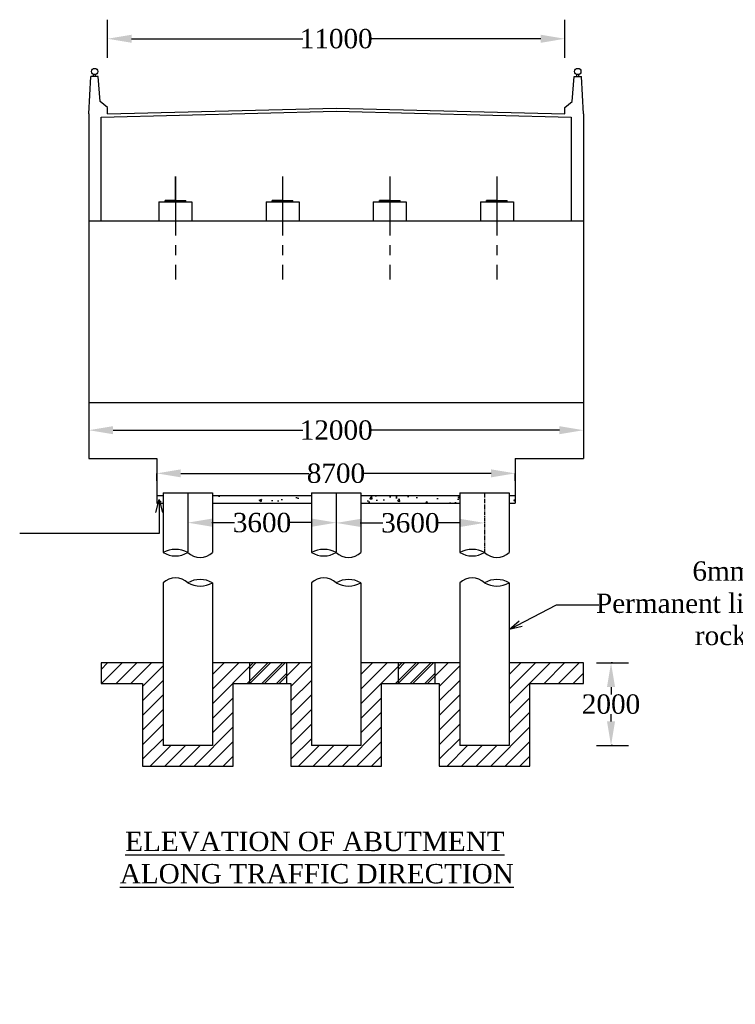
# Model space of a CAD drawing. Header units: millimetres. Extents: x -20950785 to 43207042, y -3207472 to 3168443.
# Tile 7 of 89: x 8004002 to 8031777, y -1151774 to -1113574. Entities that reach past the tile are written whole.
import ezdxf

# ---------------------------------------------------------------- set-up
doc = ezdxf.new("R2010")
doc.units = ezdxf.units.MM
doc.header["$LTSCALE"] = 60
doc.header["$MEASUREMENT"] = 0
doc.linetypes.add('CENTER2', pattern=[28.575, 19.05, -3.175, 3.175, -3.175])
doc.linetypes.add('CENTERX2', pattern=[4, 2.5, -0.5, 0.5, -0.5])
doc.styles.add('style1', font='txt.shx', dxfattribs={"height": 1})
doc.dimstyles.get("Standard").update_dxf_attribs({"dimtxt": 400, "dimasz": 215, "dimexe": 0.18, "dimexo": 0.0625, "dimgap": 0.09, "dimtad": 0, "dimtih": 1, "dimtoh": 1, "dimdec": 0, "dimzin": 4, "dimdsep": 46, "dimtxsty": 'Standard', "dimblk": 'OPEN90', "dimcen": 0, "dimadec": 0, "dimazin": 1, "dimtfac": 1, "dimtdec": 0, "dimtix": 1, "dimtofl": 0, "dimtmove": 0, "dimatfit": 3, "dimldrblk": 'OPEN30', "dimfxl": 1, "dimtolj": 1, "dimtzin": 0, "dimarcsym": 0})

# ---------------------------------------------------------------- blocks, each defined once
blk = doc.blocks.new('*D245')
at = {"color": 0, "linetype": 'Continuous', "lineweight": -2, "transparency": 16777216}
for p, q in [((8027010, -1138532), (8026953, -1138532)), ((8026953, -1139467), (8026953, -1139750)), ((8026953, -1140796), (8026953, -1140513)), ((8027010, -1141731), (8026953, -1141731))]:
    blk.add_line(p, q, dxfattribs=at)
for points in [[(8026797, -1139467), (8027109, -1139467), (8026953, -1138532)], [(8026797, -1140796), (8027109, -1140796), (8026953, -1141731)]]:
    blk.add_solid(points, dxfattribs=at)
at = {"layer": 'Defpoints', "color": 0, "linetype": 'Continuous', "lineweight": -2, "transparency": 16777216}
for p in [(8027010, -1138532), (8026953, -1141731), (8027010, -1141731)]:
    blk.add_point(p, dxfattribs=at)
at = {"color": 0, "linetype": 'Continuous', "transparency": 16777216, "insert": (8026953, -1140132), "char_height": 500, "attachment_point": 5}
blk.add_mtext('\\A1;{\\fTimes New Roman|b0|i0|c0|p18;\\H1.5x;2000}', dxfattribs=at)
blk = doc.blocks.new('*D239')
at = {"color": 0, "linetype": 'Continuous', "lineweight": -2, "transparency": 16777216}
for p, q in [((8007409, -1114314), (8007409, -1114313)), ((8008344, -1114314), (8014986, -1114314)), ((8024228, -1114314), (8017586, -1114314)), ((8025163, -1114314), (8025163, -1114313))]:
    blk.add_line(p, q, dxfattribs=at)
for points in [[(8008344, -1114158), (8008344, -1114470), (8007409, -1114314)], [(8024228, -1114158), (8024228, -1114470), (8025163, -1114314)]]:
    blk.add_solid(points, dxfattribs=at)
at = {"layer": 'Defpoints', "color": 0, "linetype": 'Continuous', "lineweight": -2, "transparency": 16777216}
for p in [(8007409, -1114314), (8025163, -1114314), (8025163, -1114314)]:
    blk.add_point(p, dxfattribs=at)
at = {"color": 0, "linetype": 'Continuous', "transparency": 16777216, "insert": (8016286, -1114314), "char_height": 500, "attachment_point": 5}
blk.add_mtext('\\A1;{\\fTimes New Roman|b0|i0|c0|p18;\\H1.5x;11000}', dxfattribs=at)
blk = doc.blocks.new('*D260')
at = {"color": 0, "linetype": 'Continuous', "lineweight": -2, "transparency": 16777216}
for p, q in [((8006689, -1129500), (8006689, -1129500)), ((8007624, -1129500), (8014986, -1129500)), ((8024948, -1129500), (8017586, -1129500)), ((8025883, -1129500), (8025883, -1129500))]:
    blk.add_line(p, q, dxfattribs=at)
for points in [[(8007624, -1129344), (8007624, -1129656), (8006689, -1129500)], [(8024948, -1129344), (8024948, -1129656), (8025883, -1129500)]]:
    blk.add_solid(points, dxfattribs=at)
at = {"layer": 'Defpoints', "color": 0, "linetype": 'Continuous', "lineweight": -2, "transparency": 16777216}
for p in [(8006689, -1129500), (8025883, -1129500), (8025883, -1129500)]:
    blk.add_point(p, dxfattribs=at)
at = {"color": 0, "linetype": 'Continuous', "transparency": 16777216, "insert": (8016286, -1129500), "char_height": 500, "attachment_point": 5}
blk.add_mtext('\\A1;{\\fTimes New Roman|b0|i0|c0|p18;\\H1.5x;12000}', dxfattribs=at)
blk = doc.blocks.new('*D261')
at = {"color": 0, "linetype": 'Continuous', "lineweight": -2, "transparency": 16777216}
for p, q in [((8009321, -1131467), (8009321, -1131175)), ((8010256, -1131175), (8015224, -1131175)), ((8022301, -1131175), (8017333, -1131175)), ((8023236, -1131467), (8023236, -1131175))]:
    blk.add_line(p, q, dxfattribs=at)
for points in [[(8010256, -1131019), (8010256, -1131331), (8009321, -1131175)], [(8022301, -1131019), (8022301, -1131331), (8023236, -1131175)]]:
    blk.add_solid(points, dxfattribs=at)
at = {"layer": 'Defpoints', "color": 0, "linetype": 'Continuous', "lineweight": -2, "transparency": 16777216}
for p in [(8009321, -1131467), (8023236, -1131175), (8023236, -1131467)]:
    blk.add_point(p, dxfattribs=at)
at = {"color": 0, "linetype": 'Continuous', "transparency": 16777216, "insert": (8016278, -1131175), "char_height": 500, "attachment_point": 5}
blk.add_mtext('\\A1;{\\fTimes New Roman|b0|i0|c0|p18;\\H1.5x;8700}', dxfattribs=at)
blk = doc.blocks.new('*D262')
at = {"color": 0, "linetype": 'Continuous', "lineweight": -2, "transparency": 16777216}
for p, q in [((8010528, -1133088), (8010528, -1133088)), ((8011463, -1133088), (8012341, -1133088)), ((8015351, -1133088), (8014472, -1133088)), ((8016286, -1133088), (8016286, -1133088))]:
    blk.add_line(p, q, dxfattribs=at)
for points in [[(8011463, -1132932), (8011463, -1133244), (8010528, -1133088)], [(8015351, -1132932), (8015351, -1133244), (8016286, -1133088)]]:
    blk.add_solid(points, dxfattribs=at)
at = {"layer": 'Defpoints', "color": 0, "linetype": 'Continuous', "lineweight": -2, "transparency": 16777216}
for p in [(8010528, -1133088), (8016286, -1133088), (8016286, -1133088)]:
    blk.add_point(p, dxfattribs=at)
at = {"color": 0, "linetype": 'Continuous', "transparency": 16777216, "insert": (8013407, -1133088), "char_height": 500, "attachment_point": 5}
blk.add_mtext('\\A1;{\\fTimes New Roman|b0|i0|c0|p18;\\H1.5x;3600}', dxfattribs=at)
blk = doc.blocks.new('*D263')
at = {"color": 0, "linetype": 'Continuous', "lineweight": -2, "transparency": 16777216}
for p, q in [((8016286, -1133098), (8016286, -1133098)), ((8017221, -1133098), (8018100, -1133098)), ((8021109, -1133098), (8020230, -1133098)), ((8022044, -1133098), (8022044, -1133098))]:
    blk.add_line(p, q, dxfattribs=at)
for points in [[(8017221, -1132942), (8017221, -1133254), (8016286, -1133098)], [(8021109, -1132942), (8021109, -1133254), (8022044, -1133098)]]:
    blk.add_solid(points, dxfattribs=at)
at = {"layer": 'Defpoints', "color": 0, "linetype": 'Continuous', "lineweight": -2, "transparency": 16777216}
for p in [(8016286, -1133098), (8022044, -1133098), (8022044, -1133098)]:
    blk.add_point(p, dxfattribs=at)
at = {"color": 0, "linetype": 'Continuous', "transparency": 16777216, "insert": (8019165, -1133098), "char_height": 500, "attachment_point": 5}
blk.add_mtext('\\A1;{\\fTimes New Roman|b0|i0|c0|p18;\\H1.5x;3600}', dxfattribs=at)

msp = doc.modelspace()

# ---------------------------------------------------------------- hatches: boundary and pattern name
at = {"linetype": 'Continuous'}
h = msp.add_hatch(color=256, dxfattribs=at)
h.dxf.hatch_style = 1
h.paths.add_polyline_path([(8010047.7, -1120645), (8010047.7, -1120582.6), (8009647.9, -1120582.6), (8009647.9, -1120645)])
h.paths.add_polyline_path([(8010047.7, -1120645), (8010447.6, -1120645), (8010447.6, -1120582.6), (8010047.7, -1120582.6)])
h = msp.add_hatch(color=256, dxfattribs=at)
h.dxf.hatch_style = 1
h.paths.add_polyline_path([(8014206.5, -1120645), (8014206.5, -1120582.6), (8013806.6, -1120582.6), (8013806.6, -1120645)])
h.paths.add_polyline_path([(8014206.5, -1120645), (8014606.4, -1120645), (8014606.4, -1120582.6), (8014206.5, -1120582.6)])
h = msp.add_hatch(color=256, dxfattribs=at)
h.dxf.hatch_style = 1
h.paths.add_polyline_path([(8014206.5, -1120645), (8014206.5, -1120582.6), (8013806.6, -1120582.6), (8013806.6, -1120645)])
h.paths.add_polyline_path([(8014206.5, -1120645), (8014606.4, -1120645), (8014606.4, -1120582.6), (8014206.5, -1120582.6)])
h = msp.add_hatch(color=256, dxfattribs=at)
h.dxf.hatch_style = 1
h.paths.add_polyline_path([(8018365.2, -1120645), (8018365.2, -1120582.6), (8017965.4, -1120582.6), (8017965.4, -1120645)])
h.paths.add_polyline_path([(8018365.2, -1120645), (8018765.1, -1120645), (8018765.1, -1120582.6), (8018365.2, -1120582.6)])
h = msp.add_hatch(color=256, dxfattribs=at)
h.dxf.hatch_style = 1
h.paths.add_polyline_path([(8018365.2, -1120645), (8018365.2, -1120582.6), (8017965.4, -1120582.6), (8017965.4, -1120645)])
h.paths.add_polyline_path([(8018365.2, -1120645), (8018765.1, -1120645), (8018765.1, -1120582.6), (8018365.2, -1120582.6)])
h = msp.add_hatch(color=256, dxfattribs=at)
h.dxf.hatch_style = 1
h.paths.add_polyline_path([(8022524, -1120645), (8022524, -1120582.6), (8022124.1, -1120582.6), (8022124.1, -1120645)])
h.paths.add_polyline_path([(8022524, -1120645), (8022923.9, -1120645), (8022923.9, -1120582.6), (8022524, -1120582.6)])
h = msp.add_hatch(color=256, dxfattribs=at)
h.dxf.hatch_style = 1
h.paths.add_polyline_path([(8022524, -1120645), (8022524, -1120582.6), (8022124.1, -1120582.6), (8022124.1, -1120645)])
h.paths.add_polyline_path([(8022524, -1120645), (8022923.9, -1120645), (8022923.9, -1120582.6), (8022524, -1120582.6)])
at = {"linetype": 'Continuous', "lineweight": -2, "ltscale": 2}
h = msp.add_hatch(dxfattribs=at)
h.set_pattern_fill('AR-CONC', color=256, scale=150)
h.set_pattern_definition([(50, (0, 0), (1075.89027, -94.1282), [112.5, -1237.5]), (355, (0, 0), (-208.127, 1128.2882), [90, -990]), (100.451444, (89.7, -7.8), (867.76327, 1034.15999), [95.61029, -1051.71317]), (46.1842, (0, 300), (1600.862, -248.27892), [168.75, -1856.25]), (96.635635, (133.4, 279.3), (1401.99292, 1461.1779), [143.4155, -1577.57064]), (351.184164, (0, 300), (1401.99292, 1461.1779), [135, -1485]), (21, (150, 225), (895.36058, -603.92834), [112.5, -1237.5]), (326, (150, 225), (364.973, 1087.72507), [90, -990]), (71.451445, (224.6, 174.7), (1260.33357, 483.79673), [95.61029, -1051.71317]), (37.5, (0, 0), (18.239783, 499.34078), [0, -978, 0, -1005, 0, -993.75]), (7.5, (0, 0), (394.604306, 591.617568), [0, -573, 0, -955.5, 0, -378.75]), (327.5, (-334.5, 0), (800.733654, -33.832308), [0, -375, 0, -1170, 0, -1552.5]), (317.5, (-484.5, 0), (874.779254, 150.157473), [0, -487.5, 0, -777, 0, -1102.5])])
h.paths.add_polyline_path([(8009567.9, -1132031.2), (8009320.6, -1132031.2), (8009320.6, -1132331.2), (8009567.9, -1132331.2)])
h.paths.add_polyline_path([(8015326.2, -1132031.2), (8011487.3, -1132031.2), (8011487.3, -1132331.2), (8015326.2, -1132331.2)])
h.paths.add_polyline_path([(8021084.4, -1132031.2), (8017245.6, -1132031.2), (8017245.6, -1132331.2), (8021084.4, -1132331.2)])
h.paths.add_polyline_path([(8023236.3, -1132031.2), (8023003.8, -1132031.2), (8023003.8, -1132331.2), (8023236.3, -1132331.2)])
at = {"linetype": 'Continuous', "transparency": 33554559}
h = msp.add_hatch(dxfattribs=at)
h.set_pattern_fill('ANSI31', color=256, scale=3199.032375)
h.set_pattern_definition([(45, (8018685.13, -1142531), (-282.757, 282.757), [])])
h.paths.add_polyline_path([(8008768.1, -1139331.9), (8008768.1, -1142531), (8012287.1, -1142531), (8012287.1, -1139331.9), (8012926.9, -1139331.9), (8012926.9, -1138532.2), (8011487.3, -1138532.2), (8011487.3, -1141731.2), (8009567.9, -1141731.2), (8009567.9, -1138532.2), (8007168.6, -1138532.2), (8007168.6, -1139331.9)])
h.paths.add_polyline_path([(8012926.9, -1139331.9), (8014366.4, -1139331.9), (8014366.4, -1138532.2), (8012926.9, -1138532.2)])
h = msp.add_hatch(dxfattribs=at)
h.set_pattern_fill('ANSI31', color=256, scale=3199.032375)
h.set_pattern_definition([(45, (8024443.4, -1142531), (-282.757, 282.757), [])])
h.paths.add_polyline_path([(8014526.4, -1139331.9), (8014526.4, -1142531), (8018045.3, -1142531), (8018045.3, -1139331.9), (8018685.1, -1139331.9), (8018685.1, -1138532.2), (8017245.6, -1138532.2), (8017245.6, -1141731.2), (8015326.2, -1141731.2), (8015326.2, -1138532.2), (8012926.9, -1138532.2), (8012926.9, -1139331.9)])
h.paths.add_polyline_path([(8018685.1, -1139331.9), (8020124.7, -1139331.9), (8020124.7, -1138532.2), (8018685.1, -1138532.2)])
h = msp.add_hatch(dxfattribs=at)
h.set_pattern_fill('ANSI31', color=256, scale=3199.032375)
h.set_pattern_definition([(45, (8030201.65, -1142531), (-282.757, 282.757), [])])
h.paths.add_polyline_path([(8020284.7, -1139331.9), (8020284.7, -1142531), (8023803.6, -1142531), (8023803.6, -1139331.9), (8024443.4, -1139331.9), (8024443.4, -1138532.2), (8023003.8, -1138532.2), (8023003.8, -1141731.2), (8021084.4, -1141731.2), (8021084.4, -1138532.2), (8018685.1, -1138532.2), (8018685.1, -1139331.9)])
h.paths.add_polyline_path([(8024443.4, -1139331.9), (8025883, -1139331.9), (8025883, -1138532.2), (8024443.4, -1138532.2)])

# ---------------------------------------------------------------- linework, layer by layer
at = {"linetype": 'Continuous'}
for p, q in [((8007408.5, -1115053.3), (8007408.5, -1113574.1)), ((8025163.2, -1115053.3), (8025163.2, -1113574.1)), ((8006688.8, -1117223.6), (8006768.7, -1115784)), ((8007048.7, -1115784), (8006768.7, -1115784)), ((8006868.7, -1115784), (8006868.7, -1115697.3)), ((8006948.7, -1115784), (8006948.7, -1115697.3)), ((8007128.6, -1116743.7), (8007048.7, -1115784)), ((8025443.1, -1116743.7), (8025523.1, -1115784)), ((8025523.1, -1115784), (8025803, -1115784)), ((8025623, -1115784), (8025623, -1115697.3)), ((8025703, -1115784), (8025703, -1115697.3)), ((8025883, -1117223.6), (8025803, -1115784)), ((8007408.5, -1116983.7), (8007128.6, -1116743.7)), ((8025163.2, -1116983.7), (8025443.1, -1116743.7)), ((8006688.8, -1117223.6), (8006688.8, -1130603.1)), ((8007408.5, -1117223.6), (8007408.5, -1116983.7)), ((8025163.2, -1117223.6), (8025163.2, -1116983.7)), ((8025883, -1117223.6), (8025883, -1130603.1)), ((8009647.9, -1120645), (8009647.9, -1120582.6)), ((8010047.7, -1120582.6), (8009647.9, -1120582.6)), ((8009647.9, -1120582.6), (8010447.6, -1120582.6)), ((8010447.6, -1120645), (8010447.6, -1120582.6)), ((8013806.6, -1120645), (8013806.6, -1120582.6)), ((8013806.6, -1120645), (8013806.6, -1120582.6)), ((8014206.5, -1120582.6), (8013806.6, -1120582.6)), ((8013806.6, -1120582.6), (8014606.4, -1120582.6)), ((8014606.4, -1120645), (8014606.4, -1120582.6)), ((8014606.4, -1120645), (8014606.4, -1120582.6)), ((8017965.4, -1120645), (8017965.4, -1120582.6)), ((8017965.4, -1120645), (8017965.4, -1120582.6)), ((8018365.2, -1120582.6), (8017965.4, -1120582.6)), ((8017965.4, -1120582.6), (8018765.1, -1120582.6)), ((8018765.1, -1120645), (8018765.1, -1120582.6)), ((8018765.1, -1120645), (8018765.1, -1120582.6)), ((8022124.1, -1120645), (8022124.1, -1120582.6)), ((8022124.1, -1120645), (8022124.1, -1120582.6)), ((8022524, -1120582.6), (8022124.1, -1120582.6)), ((8022124.1, -1120582.6), (8022923.9, -1120582.6)), ((8022923.9, -1120645), (8022923.9, -1120582.6)), ((8022923.9, -1120645), (8022923.9, -1120582.6)), ((8006688.8, -1121382.3), (8025883, -1121382.3)), ((8006681.4, -1128431.2), (8025875.5, -1128431.2)), ((8006688.8, -1128431.2), (8025883, -1128431.2)), ((8006688.8, -1130603.1), (8009320.6, -1130603.1)), ((8009320.6, -1130603.1), (8009320.6, -1132331.2)), ((8023236.3, -1130603.1), (8023236.3, -1132331.2)), ((8023236.3, -1130603.1), (8025883, -1130603.1)), ((8009320.6, -1132031.2), (8009567.9, -1132031.2)), ((8009567.9, -1131931.2), (8009567.9, -1134244.9)), ((8009567.9, -1131931.2), (8011487.3, -1131931.2)), ((8011487.3, -1131931.2), (8011487.3, -1134244.9)), ((8011487.3, -1132031.2), (8015326.2, -1132031.2)), ((8015326.2, -1131931.2), (8015326.2, -1134244.9)), ((8015326.2, -1131931.2), (8017245.6, -1131931.2)), ((8017245.6, -1131931.2), (8017245.6, -1134244.9)), ((8017245.6, -1132031.2), (8021084.4, -1132031.2)), ((8021084.4, -1131931.2), (8021084.4, -1134244.9)), ((8021084.4, -1131931.2), (8023003.8, -1131931.2)), ((8023003.8, -1131931.2), (8023003.8, -1134244.9)), ((8023003.8, -1132031.2), (8023236.3, -1132031.2)), ((8009320.6, -1132331.2), (8009567.9, -1132331.2)), ((8011487.3, -1132331.2), (8015326.2, -1132331.2)), ((8017245.6, -1132331.2), (8021084.4, -1132331.2)), ((8023003.8, -1132331.2), (8023236.3, -1132331.2)), ((8009567.9, -1135424.3), (8009567.9, -1141731.2)), ((8011487.3, -1135424.3), (8011487.3, -1141731.2)), ((8015326.2, -1135424.3), (8015326.2, -1141731.2)), ((8017245.6, -1135424.3), (8017245.6, -1141731.2)), ((8021084.4, -1135424.3), (8021084.4, -1141731.2)), ((8023003.8, -1135424.3), (8023003.8, -1141731.2)), ((8014366.4, -1138532.2), (8011487.3, -1138532.2)), ((8020124.7, -1138532.2), (8017245.6, -1138532.2)), ((8025883, -1138532.2), (8023003.8, -1138532.2)), ((8026385.4, -1138532.2), (8027634, -1138532.2)), ((8011487.3, -1141731.2), (8009567.9, -1141731.2)), ((8011487.3, -1141731.2), (8009567.9, -1141731.2)), ((8017245.6, -1141731.2), (8015326.2, -1141731.2)), ((8017245.6, -1141731.2), (8015326.2, -1141731.2)), ((8023003.8, -1141731.2), (8021084.4, -1141731.2)), ((8023003.8, -1141731.2), (8021084.4, -1141731.2)), ((8026385.4, -1141731.2), (8027634, -1141731.2))]:
    msp.add_line(p, q, dxfattribs=at)
at = {"linetype": 'Continuous', "lineweight": -2, "ltscale": 2}
msp.add_line((8010047.7, -1120645), (8010047.7, -1119658.3), dxfattribs=at)
at = {"linetype": 'CENTER2', "ltscale": 2}
for p, q in [((8010047.7, -1119658.3), (8010047.7, -1123647.5)), ((8014206.5, -1119658.3), (8014206.5, -1123647.5)), ((8018365.2, -1119658.3), (8018365.2, -1123647.5)), ((8022524, -1119658.3), (8022524, -1123647.5)), ((8010527.6, -1131931.2), (8010527.6, -1134244.9)), ((8016285.9, -1131931.2), (8016285.9, -1134244.9))]:
    msp.add_line(p, q, dxfattribs=at)
at = {"linetype": 'Continuous', "ltscale": 5000}
for p, q in [((8009407.9, -1120645), (8010687.6, -1120645)), ((8009647.9, -1120582.6), (8010447.6, -1120582.6)), ((8013566.7, -1120645), (8014846.3, -1120645)), ((8013806.6, -1120582.6), (8014606.4, -1120582.6)), ((8013806.6, -1120582.6), (8014606.4, -1120582.6)), ((8017725.4, -1120645), (8019005, -1120645)), ((8017965.4, -1120582.6), (8018765.1, -1120582.6)), ((8017965.4, -1120582.6), (8018765.1, -1120582.6)), ((8021884.2, -1120645), (8023163.8, -1120645)), ((8022124.1, -1120582.6), (8022923.9, -1120582.6)), ((8022124.1, -1120582.6), (8022923.9, -1120582.6))]:
    msp.add_line(p, q, dxfattribs=at)
at = {"linetype": 'Continuous', "ltscale": 1000}
for p, q in [((8009407.9, -1120645), (8009407.9, -1121382.3)), ((8009407.9, -1120645), (8009407.9, -1121382.3)), ((8010687.6, -1120645), (8010687.6, -1121382.3)), ((8010687.6, -1120645), (8010687.6, -1121382.3)), ((8013566.7, -1120645), (8013566.7, -1121382.3)), ((8013566.7, -1120645), (8013566.7, -1121382.3)), ((8014846.3, -1120645), (8014846.3, -1121382.3)), ((8014846.3, -1120645), (8014846.3, -1121382.3)), ((8017725.4, -1120645), (8017725.4, -1121382.3)), ((8017725.4, -1120645), (8017725.4, -1121382.3)), ((8019005, -1120645), (8019005, -1121382.3)), ((8019005, -1120645), (8019005, -1121382.3)), ((8021884.2, -1120645), (8021884.2, -1121382.3)), ((8021884.2, -1120645), (8021884.2, -1121382.3)), ((8023163.8, -1120645), (8023163.8, -1121382.3)), ((8023163.8, -1120645), (8023163.8, -1121382.3))]:
    msp.add_line(p, q, dxfattribs=at)
at = {"linetype": 'CENTERX2'}
msp.add_line((8022044.1, -1131931.2), (8022044.1, -1134244.9), dxfattribs=at)
at = {"linetype": 'Continuous'}
for points in [[(8007168.6, -1121382.3), (8007168.6, -1117349.6), (8016285.9, -1117121.7), (8025403.1, -1117349.6), (8025403.1, -1121382.3)], [(8007408.5, -1117223.6), (8016285.9, -1117001.7), (8025163.2, -1117223.6)], [(8009567.9, -1138532.2), (8007168.6, -1138532.2), (8007168.6, -1139331.9), (8008768.1, -1139331.9), (8008768.1, -1142531), (8012287.1, -1142531), (8012287.1, -1139331.9), (8014366.4, -1139331.9), (8014366.4, -1138532.2)], [(8015326.2, -1138532.2), (8012926.9, -1138532.2), (8012926.9, -1139331.9), (8014526.4, -1139331.9), (8014526.4, -1142531), (8018045.3, -1142531), (8018045.3, -1139331.9), (8020124.7, -1139331.9), (8020124.7, -1138532.2)], [(8021084.4, -1138532.2), (8018685.1, -1138532.2), (8018685.1, -1139331.9), (8020284.7, -1139331.9), (8020284.7, -1142531), (8023803.6, -1142531), (8023803.6, -1139331.9), (8025883, -1139331.9), (8025883, -1138532.2)]]:
    msp.add_lwpolyline(points, dxfattribs=at)
for centre in [(8006908.7, -1115582.7), (8025663, -1115582.7)]:
    msp.add_circle(centre, 121.4, dxfattribs=at)
for centre, radius, start, end in [((8010047.7, -1135129.7), 1006.5, 61.52722, 118.47278), ((8015806, -1135129.7), 1006.5, 61.52722, 118.47278), ((8021564.3, -1135129.7), 1006.5, 61.52722, 118.47278), ((8010047.7, -1133438.5), 938.4, 239.24561, 300.75439), ((8011007.5, -1133744.7), 693.2, 226.1895, 313.8105), ((8015806, -1133438.5), 938.4, 239.24561, 300.75439), ((8016765.7, -1133744.7), 693.2, 226.1895, 313.8105), ((8021564.3, -1133438.5), 938.4, 239.24561, 300.75439), ((8022524, -1133744.7), 693.2, 226.1895, 313.8105), ((8010047.7, -1135924.5), 693.2, 46.1895, 133.8105), ((8011007.5, -1136230.7), 938.4, 59.24561, 120.75439), ((8015806, -1135924.5), 693.2, 46.1895, 133.8105), ((8016765.7, -1136230.7), 938.4, 59.24561, 120.75439), ((8021564.3, -1135924.5), 693.2, 46.1895, 133.8105), ((8022524, -1136230.7), 938.4, 59.24561, 120.75439), ((8011007.5, -1134539.5), 1006.5, 241.52722, 298.47278), ((8016765.7, -1134539.5), 1006.5, 241.52722, 298.47278), ((8022524, -1134539.5), 1006.5, 241.52722, 298.47278)]:
    msp.add_arc(centre, radius, start, end, dxfattribs=at)

# ---------------------------------------------------------------- texts
at = {"linetype": 'Continuous', "insert": (8034989.6, -1136222.6), "char_height": 750, "width": 8975.682, "attachment_point": 6}
msp.add_mtext('{\\fTimes New Roman|b0|i0|c0|p18;6mm thick Permanent liner up rock level.}', dxfattribs=at)
at = {"linetype": 'Continuous', "width": 22678.698, "attachment_point": 1, "style": 'style1'}
for s, insert, char_height in [('{\\fTimes New Roman|b0|i0|c0|p18;\\H1.1574x;\\L \\H1.35001x;ELEVATION OF ABUTMENT  \\PALONG TRAFFIC DIRECTION  }', (8007886.6, -1145081.1), 480), ('\\pi6024.46095;{\\fTimes New Roman|b0|i0|c0|p18;\\LELEVATION OF PIER \\P\\pi3569.25186;ALONG CURRENT DIRECTION  }', (8030285.9, -1147123.6), 750)]:
    msp.add_mtext(s, dxfattribs=dict(at, insert=insert, char_height=char_height))

# ---------------------------------------------------------------- dimensions: what is measured, and where the dimension line sits
at = {"linetype": 'Continuous'}
for base, p1, p2, text, picture, middle in [((8025163.2, -1114313.7), (8007408.5, -1114313.7), (8025163.2, -1114313.7), '{\\fTimes New Roman|b0|i0|c0|p18;\\H1.5x;11000}', '*D239', (8016285.9, -1114313.7)), ((8025883, -1129500.1), (8006688.8, -1129500.1), (8025883, -1129500.1), '{\\fTimes New Roman|b0|i0|c0|p18;\\H1.5x;12000}', '*D260', (8016285.9, -1129500.1)), ((8023236.3, -1131174.9), (8009320.6, -1131467.1), (8023236.3, -1131467.1), '{\\fTimes New Roman|b0|i0|c0|p18;\\H1.5x;8700}', '*D261', (8016278.5, -1131174.9)), ((8016285.9, -1133088), (8010527.6, -1133088), (8016285.9, -1133088), '{\\fTimes New Roman|b0|i0|c0|p18;\\H1.5x;3600}', '*D262', (8013406.7, -1133088)), ((8022044.1, -1133098), (8016285.9, -1133097.9), (8022044.1, -1133098), '{\\fTimes New Roman|b0|i0|c0|p18;\\H1.5x;3600}', '*D263', (8019165, -1133098))]:
    dim = msp.add_linear_dim(base=base, p1=p1, p2=p2, text=text, dimstyle='Standard', override={"dimtxt": 500, "dimasz": 935, "dimfxl": 300}, dxfattribs=at)
    dim.commit()
    dim.dimension.update_dxf_attribs({"geometry": picture, "text_midpoint": middle})
dim = msp.add_linear_dim(base=(8026953.2, -1141731.2), p1=(8027009.7, -1138532.2), p2=(8027009.7, -1141731.2), angle=90, text='{\\fTimes New Roman|b0|i0|c0|p18;\\H1.5x;2000}', dimstyle='Standard', override={"dimtxt": 500, "dimasz": 935, "dimfxl": 300}, dxfattribs=at)
dim.commit()
dim.dimension.update_dxf_attribs({"geometry": '*D245', "text_midpoint": (8026953.2, -1140131.7)})

# ---------------------------------------------------------------- leaders
at = {"linetype": 'Continuous', "lineweight": -2, "ltscale": 2}
for points in [[(8009416, -1132190.2), (8009416, -1133511.9), (8004001.9, -1133511.9)], [(8023003.8, -1137236.9), (8024832.2, -1136280), (8026478.3, -1136280)]]:
    msp.add_leader(points, dimstyle='Standard', override={"dimtxt": 500, "dimasz": 500, "dimfxl": 300}, dxfattribs=at)

doc.saveas('drawing.dxf')
